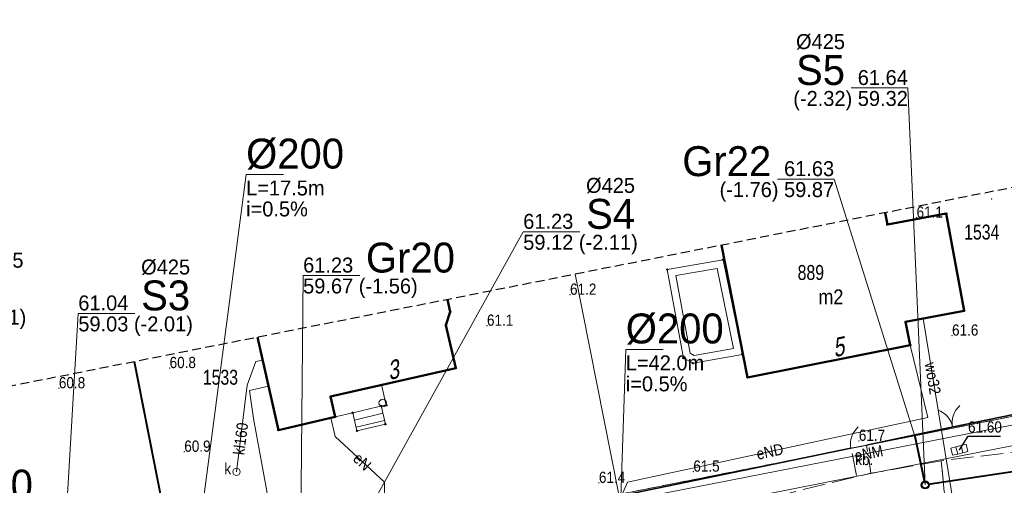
# Model space of a CAD drawing. Header units: metres. Extents: x 6473643 to 6474152, y 5887143 to 5887462.
# Tile 11 of 35: x 6473735 to 6473801, y 5887316 to 5887347. Entities that reach past the tile are written whole.
import ezdxf
from ezdxf.enums import TextEntityAlignment as Align

# ---------------------------------------------------------------- set-up
doc = ezdxf.new("R2010")
doc.units = ezdxf.units.M
doc.header["$MEASUREMENT"] = 0
for name, pattern in [('0.5_0.5', [1, 0.5, -0.5]), ('1.5_0.5', [2, 1.5, -0.5]), ('2', [0.9, 0.6, -0.3]), ('219-500', [0]), ('otob_500', [0]), ('otof_500', [0])]:
    doc.linetypes.add(name, pattern=pattern)
doc.layers.get('0').update_dxf_attribs({"color": 2, "linetype": 'CONTINUOUS', "lineweight": 5})
for name, color, linetype in [('211-numer działki ewidencyjnej', 7, 'CONTINUOUS'), ('218-kontur użytku gruntowego', 7, 'CONTINUOUS'), ('219-działka ewidencyjna', 7, 'CONTINUOUS'), ('238-Punkt adresowy budynku', 7, 'CONTINUOUS'), ('311-podpora', 7, 'CONTINUOUS'), ('312-budynek ewidencyjny', 7, 'CONTINUOUS'), ('312-oznaczenie budynku ewidencyjnego', 7, 'CONTINUOUS'), ('312-oznaczenie budynku ewidencyjnego-Atr117', 7, 'CONTINUOUS'), ('352-schody', 7, 'CONTINUOUS'), ('brama', 7, 'CONTINUOUS'), ('furtka', 7, 'CONTINUOUS'), ('jezdnia', 7, 'CONTINUOUS'), ('kratka ściekowa', 7, 'CONTINUOUS'), ('obszar utwardzony', 7, 'CONTINUOUS'), ('obszar utwardzony-Atr17', 7, 'CONTINUOUS'), ('ogrodzenie trwałe', 7, 'CONTINUOUS'), ('pikieta naturalna', 7, 'CONTINUOUS'), ('pikieta naturalna-Atr2', 7, 'CONTINUOUS'), ('przewód elektroenergetyczny podziemny', 7, 'CONTINUOUS'), ('przewód elektroenergetyczny podziemny-Atr1', 7, 'CONTINUOUS'), ('przewód gazowy', 7, 'CONTINUOUS'), ('przewód kanalizacyjny', 7, 'CONTINUOUS'), ('przewód kanalizacyjny-Atr1', 7, 'CONTINUOUS'), ('przewód wodociągowy', 7, 'CONTINUOUS'), ('przewód wodociągowy-Atr1', 7, 'CONTINUOUS'), ('Punkt budynku', 7, 'CONTINUOUS'), ('rzedna', 7, 'CONTINUOUS'), ('rzedna-Atr2', 7, 'CONTINUOUS'), ('SJ_16_Liczby', 7, 'CONTINUOUS'), ('SJ_27_Wymiary', 7, 'CONTINUOUS'), ('SJ_5_Węzły_1', 7, 'CONTINUOUS'), ('studnia kanalizacyjna', 7, 'CONTINUOUS'), ('studnia kanalizacyjna-Atr17', 7, 'CONTINUOUS'), ('taras', 7, 'CONTINUOUS'), ('Zakres', 7, 'CONTINUOUS')]:
    doc.layers.add(name, color=color, linetype=linetype)
for name, color, linetype, lineweight in [('SJ_19_Opis_Pz_1', 7, 'CONTINUOUS', 20), ('SJ_26_Teksty', 7, 'CONTINUOUS', 20), ('SJ_28_Linie_odn', 7, 'CONTINUOUS', 20), ('SJ_8_KS_GRAWITA_1', 34, 'CONTINUOUS', 40), ('SJ_8_KS_PRZYŁĄCZA', 40, 'CONTINUOUS', 40)]:
    doc.layers.add(name, color=color, linetype=linetype, lineweight=lineweight)
doc.styles.add('OPISOWY', font='GOTHIC.TTF')
doc.styles.get("Standard").update_dxf_attribs({"font": 'Working1250', "width": 0.75})
doc.linetypes.add('902-500', pattern='A,3.75,0,[1,ksztalty.shx,S=0.5,R=0,X=0,Y=0],3.75', length=7.5)

# ---------------------------------------------------------------- blocks, each defined once
blk = doc.blocks.new('311')
at = {"color": 0, "linetype": 'Continuous', "lineweight": 0}
blk.add_circle((0, 0), 0.25, dxfattribs=at)
blk = doc.blocks.new('PUNKTBUD')
at = {"color": 0}
blk.add_circle((0, 0), 0.045, dxfattribs=at)
blk = doc.blocks.new('PW01')
at = {"linetype": 'Continuous', "lineweight": 13}
h = blk.add_hatch(color=0, dxfattribs=at)
edge = h.paths.add_edge_path()
edge.add_arc((0, 0), 0.045, 0, 360)
blk = doc.blocks.new('US15')
at = {"color": 0, "linetype": 'Continuous', "lineweight": 13}
blk.add_circle((0, 0), 0.25, dxfattribs=at)
blk = doc.blocks.new('OK04')
at = {"color": 0, "linetype": 'Continuous', "lineweight": 0}
blk.add_arc((1.5, 0.001), 1.5, 120, 180, dxfattribs=at)
blk = doc.blocks.new('OK02')
at = {"color": 0, "linetype": 'Continuous', "lineweight": 0}
for centre, start, end in [((-1.5, 0), 0, 60), ((1.5, 0), 120, 180)]:
    blk.add_arc(centre, 1.5, start, end, dxfattribs=at)
blk = doc.blocks.new('US05')
at = {"color": 0, "linetype": 'Continuous', "lineweight": 13}
for p, q in [((-0.525, -0.25), (-0.525, 0.25)), ((-0.525, 0.25), (-0.175, 0.25)), ((-0.175, -0.25), (-0.175, 0.25)), ((-0.175, 0.25), (0.175, 0.25)), ((0.175, -0.25), (0.175, 0.25)), ((0.175, 0.25), (0.525, 0.25)), ((0.525, -0.25), (0.525, 0.25)), ((-0.525, -0.25), (-0.175, -0.25)), ((-0.175, -0.25), (0.175, -0.25)), ((0.175, -0.25), (0.525, -0.25))]:
    blk.add_line(p, q, dxfattribs=at)

msp = doc.modelspace()

# ---------------------------------------------------------------- linework, layer by layer
at = {"layer": '218-kontur użytku gruntowego', "color": 3, "linetype": '0.5_0.5', "lineweight": 18, "flags": 128}
for points in [[(6473774.93, 5887315.73), (6473803.89, 5887321.47)], [(6473803.89, 5887321.47), (6473774.93, 5887315.73)]]:
    msp.add_lwpolyline(points, dxfattribs=at)
at = {"layer": '219-działka ewidencyjna', "color": 7, "linetype": '219-500', "lineweight": 18, "flags": 128}
for points in [[(6473772.026, 5887330.443), (6473774.93, 5887315.73)], [(6473745.5, 5887309.89), (6473742.599, 5887324.604)], [(6473774.93, 5887315.73), (6473803.89, 5887321.47)]]:
    msp.add_lwpolyline(points, dxfattribs=at)
at = {"layer": '312-budynek ewidencyjny', "color": 7, "linetype": 'Continuous', "lineweight": 50, "flags": 128}
for points in [[(6473792.745, 5887334.55), (6473792.89, 5887333.76)], [(6473792.89, 5887333.76), (6473796.82, 5887334.49)], [(6473796.82, 5887334.49), (6473798.02, 5887328)], [(6473783.55, 5887323.55), (6473781.795, 5887332.379)], [(6473763.486, 5887328.748), (6473763.67, 5887327.93)], [(6473763.67, 5887327.93), (6473763.38, 5887327.05)], [(6473798.02, 5887328), (6473794.1, 5887327.27)], [(6473794.1, 5887327.27), (6473794.42, 5887325.7)], [(6473763.38, 5887327.05), (6473764.04, 5887324.17)], [(6473752.19, 5887320.03), (6473750.782, 5887326.228)], [(6473794.42, 5887325.7), (6473783.55, 5887323.55)], [(6473764.04, 5887324.17), (6473755.68, 5887322.28)], [(6473755.68, 5887322.28), (6473755.99, 5887320.92)], [(6473755.99, 5887320.92), (6473752.19, 5887320.03)]]:
    msp.add_lwpolyline(points, dxfattribs=at)
at = {"layer": '352-schody', "color": 7, "linetype": 'Continuous', "lineweight": 18, "flags": 128}
msp.add_lwpolyline([(6473755.99, 5887320.92), (6473757.16, 5887321.19), (6473757.44, 5887319.98), (6473759.34, 5887320.42), (6473759.05, 5887321.64), (6473759.4, 5887321.69), (6473759.09, 5887323.05), (6473755.68, 5887322.28)], close=True, dxfattribs=at)
msp.add_lwpolyline([(6473755.99, 5887320.92), (6473757.16, 5887321.19), (6473757.44, 5887319.98), (6473759.34, 5887320.42), (6473759.05, 5887321.64), (6473759.4, 5887321.69), (6473759.09, 5887323.05), (6473755.68, 5887322.28)], close=True, dxfattribs=at)
for points in [[(6473759.394, 5887321.718), (6473757.161, 5887321.187)], [(6473759.167, 5887321.15), (6473757.273, 5887320.7)], [(6473759.282, 5887320.663), (6473757.386, 5887320.213)]]:
    msp.add_lwpolyline(points, dxfattribs=at)
at = {"layer": 'brama', "color": 7, "linetype": 'otob_500', "lineweight": 18, "flags": 128}
msp.add_lwpolyline([(6473795.68, 5887319.92), (6473798.82, 5887320.56)], dxfattribs=at)
at = {"layer": 'furtka', "color": 7, "linetype": 'otof_500', "lineweight": 18, "flags": 128}
msp.add_lwpolyline([(6473790.45, 5887318.82), (6473791.5, 5887319.02)], dxfattribs=at)
at = {"layer": 'jezdnia', "color": 7, "linetype": '1.5_0.5', "lineweight": 18, "flags": 128}
msp.add_lwpolyline([(6473796.48, 5887317.98), (6473796.89, 5887313.95), (6473779.68, 5887310.45), (6473779.77, 5887309.16), (6473806.66, 5887313.71), (6473832.89, 5887317.8), (6473864.02, 5887321.27), (6473904.53, 5887324.33), (6473928.18, 5887325.77), (6473950.3, 5887326.96), (6473984.93, 5887329.56), (6474007.77, 5887330.78), (6474030.98, 5887332.22), (6474030.08, 5887338.4), (6474006.87, 5887336.63), (6473984.87, 5887334.82), (6473949.95, 5887332.02), (6473927.93, 5887330.99), (6473907.04, 5887329.82), (6473904.44, 5887329.67), (6473888.36, 5887328.43), (6473885.84, 5887328.17), (6473863.78, 5887325.93), (6473832.45, 5887322.41), (6473805.67, 5887319.05)], close=True, dxfattribs=at)
msp.add_lwpolyline([(6473774.6, 5887290.156), (6473772.6, 5887301.4), (6473772.54, 5887302.49), (6473772.72, 5887303.46), (6473773.09, 5887304.47), (6473773.95, 5887305.87), (6473774.81, 5887306.92), (6473775.57, 5887307.7), (6473776.38, 5887308.23), (6473776.95, 5887308.56), (6473779.77, 5887309.16), (6473779.68, 5887310.45), (6473796.89, 5887313.95), (6473796.48, 5887317.98), (6473791.78, 5887317.14), (6473790.83, 5887316.93), (6473778.9, 5887314), (6473776.01, 5887313.36), (6473768.37, 5887311.84), (6473759.9, 5887310.18), (6473751.98, 5887308.6), (6473720.02, 5887302.24), (6473709.26, 5887300.16), (6473708.07, 5887300.01), (6473707.03, 5887300.09), (6473705.77, 5887300.4), (6473704.48, 5887300.88), (6473703.61, 5887301.41), (6473702.8, 5887302.08), (6473702.23, 5887302.94), (6473701.9, 5887303.88), (6473701.78, 5887304.55), (6473701.62, 5887306.16), (6473701.75, 5887307.93), (6473696.58, 5887306.42)], dxfattribs=at)
at = {"layer": 'obszar utwardzony', "color": 7, "linetype": '1.5_0.5', "lineweight": 18, "flags": 128}
msp.add_lwpolyline([(6473790.45, 5887318.82), (6473791.5, 5887319.02), (6473791.78, 5887317.14), (6473790.83, 5887316.93)], close=True, dxfattribs=at)
msp.add_lwpolyline([(6473790.45, 5887318.82), (6473791.5, 5887319.02), (6473791.78, 5887317.14), (6473790.83, 5887316.93)], close=True, dxfattribs=at)
at = {"layer": 'ogrodzenie trwałe', "color": 7, "linetype": '902-500', "lineweight": 35, "flags": 128}
for points in [[(6473791.5, 5887319.02), (6473795.68, 5887319.92), (6473798.82, 5887320.56), (6473803.82, 5887321.58), (6473805.25, 5887321.76), (6473817.78, 5887323.78), (6473818.85, 5887323.93), (6473820.79, 5887324.16), (6473824.78, 5887324.75), (6473831.71, 5887325.77), (6473850.1, 5887328.18), (6473851.09, 5887328.4), (6473855.49, 5887328.84), (6473858.51, 5887329.3), (6473863.08, 5887329.87)], [(6473744.43, 5887315.11), (6473742.561, 5887324.596)], [(6473758.41, 5887312.38), (6473774.82, 5887315.6), (6473790.45, 5887318.82)]]:
    msp.add_lwpolyline(points, dxfattribs=at)
at = {"layer": 'przewód elektroenergetyczny podziemny', "color": 1, "linetype": 'Continuous', "lineweight": 18, "flags": 128}
for points in [[(6473695.33, 5887306.99), (6473696.69, 5887308.92), (6473703.83, 5887309.67), (6473711.46, 5887302.84), (6473711.89, 5887302.73), (6473728.36, 5887306), (6473775.03, 5887315.24), (6473812.8, 5887322.62), (6473817.84, 5887323.32), (6473831.86, 5887325.27), (6473863.26, 5887329.49)], [(6473775, 5887315.36), (6473775.51, 5887316.55), (6473795.58, 5887320.87), (6473794.42, 5887325.7)], [(6473755.7, 5887320.85), (6473755.99, 5887319.59), (6473759.27, 5887316.55), (6473759.27, 5887315.02), (6473759.78, 5887312.42), (6473775, 5887315.36)]]:
    msp.add_lwpolyline(points, dxfattribs=at)
at = {"layer": 'przewód gazowy', "color": 40, "linetype": 'Continuous', "lineweight": 18, "flags": 128}
msp.add_lwpolyline([(6473984.21, 5887337.4), (6473964.97, 5887335.92), (6473949.07, 5887334.71), (6473944.14, 5887334.37), (6473926.74, 5887332.98), (6473910.99, 5887331.8), (6473906.37, 5887331.45), (6473901.44, 5887335.69), (6473898.54, 5887338), (6473892.16, 5887337.26), (6473891.18, 5887337.08), (6473885.29, 5887329.9), (6473861.68, 5887327.94), (6473846.99, 5887325.96), (6473832.41, 5887323.89), (6473813.49, 5887321.38), (6473793.81, 5887317.53), (6473774.19, 5887313.65), (6473755.22, 5887310.09), (6473736.37, 5887306.36), (6473711.47, 5887301.26), (6473705.4, 5887306.39), (6473698.93, 5887306.14), (6473698.16, 5887306.12)], dxfattribs=at)
at = {"layer": 'przewód kanalizacyjny', "color": 34, "linetype": 'Continuous', "lineweight": 18, "flags": 128}
msp.add_lwpolyline([(6473749.39, 5887317.24), (6473750.11, 5887323.03), (6473750.68, 5887324.61), (6473751.13, 5887324.71)], dxfattribs=at)
at = {"layer": 'przewód wodociągowy', "color": 5, "linetype": 'Continuous', "lineweight": 18, "flags": 128}
for points in [[(6473797.78, 5887312.25), (6473795.27, 5887327.49)], [(6473753.75, 5887303.2), (6473750.52, 5887320.81), (6473750.26, 5887322.67), (6473751.53, 5887322.96)]]:
    msp.add_lwpolyline(points, dxfattribs=at)
at = {"layer": 'rzedna-Atr2', "color": 7, "flags": 128}
msp.add_lwpolyline([(6473797.7, 5887318.71), (6473798.28, 5887319.63), (6473800.456, 5887319.63)], dxfattribs=at)
msp.add_lwpolyline([(6473797.7, 5887318.71), (6473798.28, 5887319.63), (6473800.456, 5887319.63)], dxfattribs=at)
at = {"layer": 'SJ_26_Teksty'}
for p, q in [((6473745.971, 5887306.186), (6473750.033, 5887337.104)), ((6473750.033, 5887337.104), (6473752.533, 5887337.104)), ((6473774.964, 5887312.159), (6473775.405, 5887325.419)), ((6473775.405, 5887325.419), (6473777.905, 5887325.419))]:
    msp.add_line(p, q, dxfattribs=at)
at = {"layer": 'SJ_28_Linie_odn'}
for points in [[(6473795.413, 5887316.361), (6473794.255, 5887342.886), (6473790.475, 5887342.886)], [(6473794.711, 5887319.621), (6473789.328, 5887336.797), (6473785.548, 5887336.797)], [(6473754.516, 5887307.957), (6473768.551, 5887333.277), (6473772.331, 5887333.277)], [(6473753.677, 5887311.507), (6473753.842, 5887330.356), (6473757.622, 5887330.356)], [(6473737.426, 5887304.416), (6473738.817, 5887327.825), (6473742.597, 5887327.825)]]:
    msp.add_lwpolyline(points, dxfattribs=at)
at = {"layer": 'SJ_5_Węzły_1'}
for radius in [0.266, 0.212]:
    msp.add_circle((6473795.413, 5887316.361), radius, dxfattribs=at)
at = {"layer": 'SJ_8_KS_GRAWITA_1'}
msp.add_line((6473830.783, 5887321.693), (6473795.623, 5887316.393), dxfattribs=at)
at = {"layer": 'SJ_8_KS_PRZYŁĄCZA'}
msp.add_line((6473794.711, 5887319.621), (6473795.368, 5887316.569), dxfattribs=at)
at = {"layer": 'taras', "color": 0, "lineweight": 18}
for p, q in [((6473778.17, 5887330.76), (6473781.91, 5887331.41)), ((6473781.91, 5887331.41), (6473783.2, 5887325.09)), ((6473779.26, 5887324.84), (6473778.17, 5887330.76)), ((6473778.753, 5887330.354), (6473781.517, 5887330.834)), ((6473781.517, 5887330.834), (6473782.608, 5887325.491)), ((6473779.709, 5887325.165), (6473778.753, 5887330.354)), ((6473782.608, 5887325.491), (6473779.984, 5887325.013)), ((6473779.9, 5887324.49), (6473779.26, 5887324.84)), ((6473779.984, 5887325.013), (6473779.709, 5887325.165)), ((6473783.2, 5887325.09), (6473779.9, 5887324.49))]:
    msp.add_line(p, q, dxfattribs=at)
at = {"layer": 'Zakres', "color": 5, "linetype": '2', "lineweight": 25, "flags": 128}
msp.add_lwpolyline([(6473727.61, 5887321.64), (6473721.48, 5887351.3), (6473723.03, 5887362.61), (6473724.52, 5887364.55), (6473735.35, 5887366.3), (6473764.96, 5887371.1), (6473794.08, 5887375.83), (6473823.72, 5887380.63), (6473853.3, 5887385.43), (6473869.98, 5887388.14), (6473870.76, 5887381.43), (6473870.76, 5887381.41), (6473873.46, 5887358.42), (6473874.87, 5887345.92), (6473862.08, 5887344.95), (6473861.22, 5887344.86), (6473829.79, 5887340.64), (6473810.72, 5887338.08), (6473809.82, 5887337.93), (6473800.99, 5887336.19), (6473800.97, 5887336.18), (6473772.01, 5887330.44), (6473742.58, 5887324.6)], close=True, dxfattribs=at)

# ---------------------------------------------------------------- block references
at = {"layer": '311-podpora', "color": 7, "linetype": 'Continuous', "lineweight": 18}
msp.add_blockref('311', (6473759.16, 5887321.84), dxfattribs=at)
at = {"layer": 'brama', "color": 7, "linetype": 'Continuous', "lineweight": 18, "rotation": 11.52}
msp.add_blockref('OK02', (6473797.25, 5887320.24), dxfattribs=at)
at = {"layer": 'furtka', "color": 7, "linetype": 'Continuous', "lineweight": 18, "rotation": 10.784}
msp.add_blockref('OK04', (6473790.45, 5887318.82), dxfattribs=at)
at = {"layer": 'kratka ściekowa', "color": 34, "linetype": 'Continuous', "lineweight": 18, "rotation": 13.788}
msp.add_blockref('US05', (6473797.7, 5887318.71), dxfattribs=at)
msp.add_blockref('US05', (6473797.7, 5887318.71), dxfattribs=at)
at = {"layer": 'pikieta naturalna', "color": 7, "linetype": 'Continuous', "lineweight": 13}
for p in [(6473799.85, 5887335.47), (6473794.84, 5887334.22), (6473771.68, 5887329.07), (6473766.13, 5887327), (6473766.13, 5887327), (6473797.21, 5887326.34), (6473744.92, 5887324.17), (6473744.92, 5887324.17), (6473737.52, 5887322.82), (6473790.98, 5887319.31), (6473745.9, 5887318.58), (6473779.92, 5887317.25), (6473779.92, 5887317.25), (6473773.61, 5887316.5)]:
    msp.add_blockref('PW01', p, dxfattribs=at)
at = {"layer": 'Punkt budynku', "color": 5, "linetype": 'Continuous', "lineweight": 18}
for p in [(6473796.82, 5887334.49), (6473792.89, 5887333.76), (6473781.91, 5887331.41), (6473778.17, 5887330.76), (6473763.67, 5887327.93), (6473798.02, 5887328), (6473794.1, 5887327.27), (6473763.38, 5887327.05), (6473794.42, 5887325.7), (6473779.26, 5887324.84), (6473783.2, 5887325.09), (6473764.04, 5887324.17), (6473779.9, 5887324.49), (6473783.55, 5887323.55), (6473759.09, 5887323.05), (6473755.68, 5887322.28), (6473759.05, 5887321.64), (6473759.4, 5887321.69), (6473755.99, 5887320.92), (6473757.16, 5887321.19), (6473752.19, 5887320.03), (6473757.44, 5887319.98), (6473759.34, 5887320.42)]:
    msp.add_blockref('PUNKTBUD', p, dxfattribs=at)
at = {"layer": 'rzedna', "color": 7, "linetype": 'Continuous', "lineweight": 18}
msp.add_blockref('PW01', (6473797.7, 5887318.71), dxfattribs=at)
msp.add_blockref('PW01', (6473797.7, 5887318.71), dxfattribs=at)
at = {"layer": 'studnia kanalizacyjna', "color": 34, "linetype": 'Continuous', "lineweight": 18}
msp.add_blockref('US15', (6473749.39, 5887317.24), dxfattribs=at)

# ---------------------------------------------------------------- texts
at = {"layer": '211-numer działki ewidencyjnej', "color": 7, "linetype": 'Continuous', "lineweight": 18, "width": 0.79}
for s, p in [('1534', (6473798.02, 5887332.76)), ('1533', (6473747.14, 5887323.06))]:
    msp.add_text(s, height=1, dxfattribs=at).set_placement(p)
at = {"layer": '238-Punkt adresowy budynku', "color": 7, "linetype": 'Continuous', "lineweight": 25, "oblique": 15, "width": 0.79}
for s, rotation, p in [('5', 11.976, (6473789.71, 5887324.97)), ('3', 13.5, (6473759.96, 5887323.45))]:
    msp.add_text(s, height=1.25, rotation=rotation, dxfattribs=at).set_placement(p, align=Align.CENTER)
at = {"layer": '312-oznaczenie budynku ewidencyjnego', "color": 7, "linetype": 'Continuous', "lineweight": 18, "width": 0.79}
msp.add_text('889', height=1, dxfattribs=at).set_placement((6473786.89, 5887330.06))
at = {"layer": '312-oznaczenie budynku ewidencyjnego-Atr117', "color": 7, "width": 0.9}
msp.add_text('m2', height=1, dxfattribs=at).set_placement((6473789.11, 5887328.93), align=Align.MIDDLE_CENTER)
at = {"layer": 'obszar utwardzony-Atr17', "color": 7, "width": 0.9}
msp.add_text('kb.', height=0.75, dxfattribs=at).set_placement((6473790.74, 5887317.69))
msp.add_text('kb.', height=0.75, dxfattribs=at).set_placement((6473790.74, 5887317.69))
at = {"layer": 'pikieta naturalna-Atr2', "color": 7, "width": 0.9}
for s, p in [('61.1', (6473794.84, 5887334.22)), ('61.2', (6473771.68, 5887329.07)), ('61.1', (6473766.13, 5887327)), ('61.1', (6473766.13, 5887327)), ('61.6', (6473797.21, 5887326.34)), ('60.8', (6473744.92, 5887324.17)), ('60.8', (6473744.92, 5887324.17)), ('60.8', (6473737.52, 5887322.82)), ('61.7', (6473790.98, 5887319.31)), ('60.9', (6473745.9, 5887318.58)), ('61.5', (6473779.92, 5887317.25)), ('61.5', (6473779.92, 5887317.25)), ('61.4', (6473773.61, 5887316.5))]:
    msp.add_text(s, height=0.75, dxfattribs=at).set_placement(p)
at = {"layer": 'przewód elektroenergetyczny podziemny-Atr1', "color": 1, "width": 0.9}
for s, rotation, p in [('eND', 12.147, (6473784.15, 5887318.41)), ('eNM', 11.055, (6473790.71, 5887318.3)), ('eN', 317.175, (6473757.37, 5887318.31))]:
    msp.add_text(s, height=0.75, rotation=rotation, dxfattribs=at).set_placement(p, align=Align.MIDDLE_LEFT)
at = {"layer": 'przewód kanalizacyjny-Atr1', "color": 34, "width": 0.9}
msp.add_text('kl160', height=0.75, rotation=82.911, dxfattribs=at).set_placement((6473749.53, 5887318.38), align=Align.MIDDLE_LEFT)
at = {"layer": 'przewód wodociągowy-Atr1', "color": 5, "width": 0.9}
msp.add_text('wo32', height=0.75, rotation=279.352, dxfattribs=at).set_placement((6473795.75, 5887324.55), align=Align.MIDDLE_LEFT)
at = {"layer": 'rzedna-Atr2', "color": 7, "width": 0.9}
msp.add_text('61.60', height=0.75, dxfattribs=at).set_placement((6473798.28, 5887319.638), align=Align.BOTTOM_LEFT)
msp.add_text('61.60', height=0.75, dxfattribs=at).set_placement((6473798.28, 5887319.638), align=Align.BOTTOM_LEFT)
at = {"layer": 'SJ_16_Liczby', "style": 'OPISOWY'}
for s, p in [('L=17.5m', (6473750.033, 5887335.704)), ('i=0.5%', (6473750.033, 5887334.304)), ('L=42.0m', (6473775.405, 5887324.019)), ('i=0.5%', (6473775.405, 5887322.619))]:
    msp.add_text(s, height=1, dxfattribs=at).set_placement(p)
at = {"layer": 'SJ_19_Opis_Pz_1', "style": 'OPISOWY'}
for s, height, p in [('%%C425', 1, (6473790.055, 5887345.486)), ('S5', 2, (6473790.055, 5887343.086)), ('Gr22', 2, (6473785.128, 5887336.997))]:
    msp.add_text(s, height=height, dxfattribs=at).set_placement(p, align=Align.RIGHT)
for s, height, p in [('%%C425', 1, (6473772.751, 5887335.877)), ('S4', 2, (6473772.751, 5887333.477)), ('Gr20', 2, (6473758.042, 5887330.556)), ('%%C425', 1, (6473731.882, 5887330.879)), ('%%C425', 1, (6473743.017, 5887330.425)), ('S3', 2, (6473743.017, 5887328.025))]:
    msp.add_text(s, height=height, dxfattribs=at).set_placement(p)
at = {"layer": 'SJ_26_Teksty', "style": 'OPISOWY'}
for s, p in [('61.64', (6473794.255, 5887343.086)), ('(-2.32) 59.32', (6473794.255, 5887341.686)), ('61.63', (6473789.328, 5887336.997)), ('(-1.76) 59.87', (6473789.328, 5887335.597))]:
    msp.add_text(s, height=1, dxfattribs=at).set_placement(p, align=Align.RIGHT)
for s, p in [('61.23', (6473768.551, 5887333.477)), ('59.12 (-2.11)', (6473768.551, 5887332.077)), ('61.23', (6473753.842, 5887330.556)), ('59.67 (-1.56)', (6473753.842, 5887329.156)), ('61.04', (6473738.817, 5887328.025)), ('58.94 (-2.21)', (6473727.682, 5887327.079)), ('59.03 (-2.01)', (6473738.817, 5887326.625))]:
    msp.add_text(s, height=1, dxfattribs=at).set_placement(p)
at = {"layer": 'SJ_27_Wymiary', "style": 'OPISOWY'}
for p in [(6473750.033, 5887337.504), (6473775.405, 5887325.819), (6473729.24, 5887315.384)]:
    msp.add_text('%%C200', height=2, dxfattribs=at).set_placement(p)
at = {"layer": 'studnia kanalizacyjna-Atr17', "color": 34, "width": 0.9}
msp.add_text('k', height=0.75, dxfattribs=at).set_placement((6473748.58, 5887317.08))

doc.saveas('drawing.dxf')
